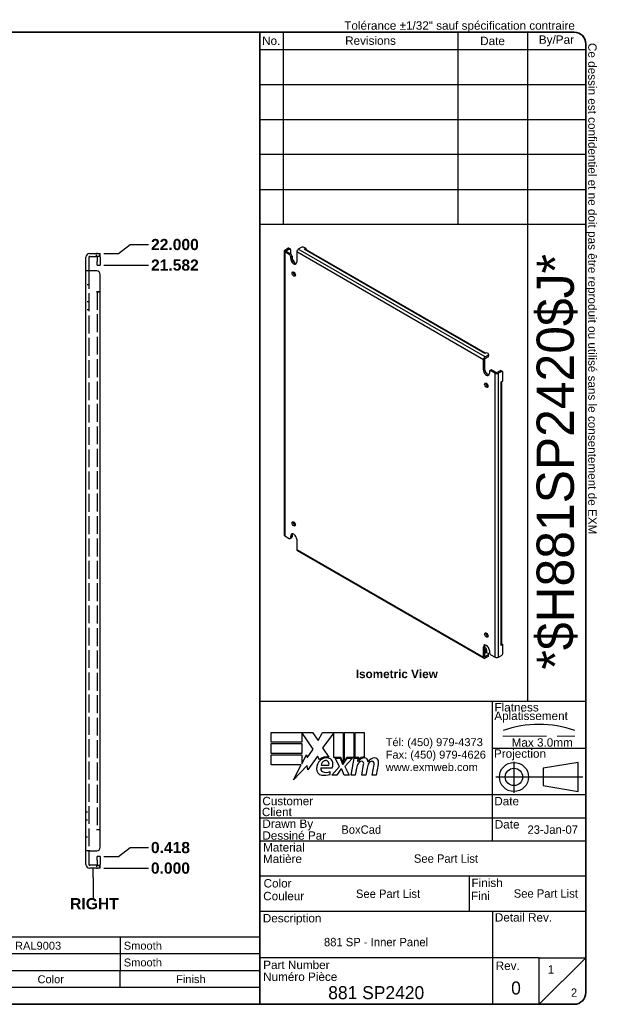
# Model space of a CAD drawing. Header units: inches. Extents: x 1.5 to 92.5, y 1.4 to 60.1.
# Tile 2 of 2: x 58 to 92.5, y 1.4 to 60.1. Entities that reach past the tile are written whole.
import ezdxf
from ezdxf.enums import TextEntityAlignment as Align

# ---------------------------------------------------------------- set-up
doc = ezdxf.new("R2018")
doc.units = ezdxf.units.IN
doc.header["$LTSCALE"] = 5.555556
doc.header["$MEASUREMENT"] = 0
for name, pattern in [('CHAIN', [0.7087, 0.4724, -0.0591, 0.1181, -0.0591]), ('DASHED', [0.2067, 0.1654, -0.0413]), ('DASHED_SPACE', [0.2067, 0.1654, -0.0413])]:
    doc.linetypes.add(name, pattern=pattern)
doc.layers.get('0').update_dxf_attribs({"lineweight": 25})
for name, color, linetype, lineweight in [('Centerline(ANSI)', 7, 'Continuous', 25), ('Dimensions(ANSI)', 7, 'Continuous', 25), ('Hidden Edges(ANSI)', 7, 'DASHED_SPACE', 25), ('Sketch Geometry(ANSI)', 7, 'Continuous', 25), ('Symbols(ANSI)', 7, 'Continuous', 25), ('Visible Edges(ANSI)', 7, 'Continuous', 25), ('Visible Tangent Edges(ANSI)', 7, 'Continuous', 25)]:
    doc.layers.add(name, color=color, linetype=linetype, lineweight=lineweight)
doc.styles.add('Current-ANSI', font='arial.ttf')
doc.styles.add('Dimension-ANSI', font='arialbd.ttf')
doc.styles.add('Part List-ANSI', font='arial.ttf')
doc.styles.add('Text Style44', font='arialbd.ttf')
doc.styles.add('Text Style83', font='条形码字体.TTF')
doc.dimstyles.new('INCH-ANSI', dxfattribs={"dimscale": 5.555556, "dimtxt": 0.12, "dimasz": 0.098425, "dimexe": 0.04, "dimexo": 0.04, "dimgap": 0.031496, "dimtad": 0, "dimtih": 1, "dimtoh": 1, "dimdec": 3, "dimrnd": 1e-08, "dimzin": 0, "dimdsep": 46, "dimtxsty": 'Dimension-ANSI', "dimcen": 0.09, "dimdle": 0.312, "dimclrd": 179, "dimclre": 179, "dimclrt": 7, "dimadec": 1, "dimazin": 0, "dimtfac": 1, "dimtdec": 3, "dimtofl": 0, "dimtmove": 0, "dimatfit": 3, "dimfxl": 1, "dimtolj": 1, "dimtzin": 4, "dimlwd": 25, "dimlwe": 25, "dimarcsym": 0})

# ---------------------------------------------------------------- blocks, each defined once
blk = doc.blocks.new('Parts List')
at = {"layer": 'Symbols(ANSI)'}
for p, q in [((13.023, 0.975), (3.849, 0.975)), ((3.849, 0.975), (3.849, 0.615)), ((4.149, 0.975), (4.149, 0.615)), ((5.274, 0.975), (5.274, 0.615)), ((5.574, 0.975), (5.574, 0.615)), ((7.798, 0.975), (7.798, 0.615)), ((10.023, 0.975), (10.023, 0.615)), ((11.523, 0.975), (11.523, 0.615)), ((13.023, 0.975), (13.023, 0.615)), ((13.023, 0.795), (3.849, 0.795)), ((13.023, 0.615), (3.849, 0.615)), ((3.849, 0.435), (3.849, 0.615)), ((4.149, 0.435), (4.149, 0.615)), ((5.274, 0.435), (5.274, 0.615)), ((5.574, 0.435), (5.574, 0.615)), ((7.798, 0.435), (7.798, 0.615)), ((10.023, 0.435), (10.023, 0.615)), ((11.523, 0.435), (11.523, 0.615)), ((13.023, 0.435), (13.023, 0.615)), ((3.849, 0.255), (3.849, 0.435)), ((13.023, 0.435), (3.849, 0.435)), ((13.023, 0.255), (13.023, 0.435)), ((13.023, 0.255), (3.849, 0.255))]:
    blk.add_line(p, q, dxfattribs=at)
at = {"layer": 'Symbols(ANSI)', "char_height": 0.085, "attachment_point": 7, "style": 'Part List-ANSI'}
for s, insert in [('1', (3.98, 0.842)), ('STK-P-02401S', (4.19, 0.84)), ('0', (5.396, 0.84)), ('White RAL9003', (10.059, 0.84)), ('Smooth', (11.563, 0.84)), ('Powder Paint (White / Smooth)', (5.619, 0.816)), ('Polyester-Epoxy Hybrid', (7.843, 0.817)), ('1', (3.98, 0.662)), ('881 SP2420-P', (4.189, 0.66)), ('0', (5.396, 0.66)), ('881 SP - Inner Panel Part', (5.614, 0.66)), ('12 Ga Cold Rolled A1008 CS Type B', (7.847, 0.636)), ('White', (10.059, 0.661)), ('Smooth', (11.563, 0.66)), ('Qty', (3.912, 0.456)), ('Part Number', (4.385, 0.481)), ('Rev', (5.328, 0.481)), ('Description', (6.399, 0.458)), ('Material', (8.709, 0.481)), ('Color', (10.637, 0.48)), ('Finish', (12.125, 0.481)), ('Parts List', (8.198, 0.301))]:
    blk.add_mtext(s, dxfattribs=dict(at, insert=insert))
blk = doc.blocks.new('Datum Identifier3')
at = {"layer": 'Symbols(ANSI)', "color": 7, "linetype": 'Continuous', "lineweight": 25}
for p, q in [((11.235, 1.617), (11.235, 1.716)), ((11.235, 1.617), (11.235, 1.581)), ((11.235, 1.581), (11.235, 1.397))]:
    blk.add_line(p, q, dxfattribs=at)
at = {"layer": 'Symbols(ANSI)', "color": 7, "insert": (10.987, 1.273), "char_height": 0.12, "attachment_point": 7, "style": 'Dimension-ANSI'}
blk.add_mtext('RIGHT', dxfattribs=at)
blk = doc.blocks.new('*D16')
at = {"layer": 'Defpoints', "color": 0, "linetype": 'Continuous', "transparency": 16777216}
for p in [(62.836, 9.533), (62.836, 9.533), (65.723, 9.533)]:
    blk.add_point(p, dxfattribs=at)
at = {"layer": 'Dimensions(ANSI)', "color": 179, "linetype": 'Continuous', "lineweight": 25, "true_color": 0x262658, "transparency": 16777216}
blk.add_line((63.058, 9.533), (65.723, 9.533), dxfattribs=at)
at = {"layer": 'Dimensions(ANSI)', "color": 7, "linetype": 'Continuous', "lineweight": 25, "transparency": 16777216, "insert": (67.021, 9.533), "char_height": 0.6667, "attachment_point": 5, "style": 'Dimension-ANSI'}
blk.add_mtext('\\A1;0.000', dxfattribs=at)
blk = doc.blocks.new('*D17')
at = {"layer": 'Defpoints', "color": 0, "linetype": 'Continuous', "transparency": 16777216}
for p in [(65.723, 10.76), (62.836, 10.23), (62.836, 9.533)]:
    blk.add_point(p, dxfattribs=at)
at = {"layer": 'Dimensions(ANSI)', "color": 179, "linetype": 'Continuous', "lineweight": 25, "true_color": 0x262658, "transparency": 16777216}
for p, q in [((63.929, 10.23), (64.63, 10.76)), ((64.63, 10.76), (65.723, 10.76)), ((63.058, 10.23), (63.929, 10.23))]:
    blk.add_line(p, q, dxfattribs=at)
at = {"layer": 'Dimensions(ANSI)', "color": 7, "linetype": 'Continuous', "lineweight": 25, "transparency": 16777216, "insert": (67.023, 10.76), "char_height": 0.6667, "attachment_point": 5, "style": 'Dimension-ANSI'}
blk.add_mtext('\\A1;0.418', dxfattribs=at)
blk = doc.blocks.new('*D18')
at = {"layer": 'Defpoints', "color": 0, "linetype": 'Continuous', "transparency": 16777216}
for p in [(62.836, 45.503), (65.723, 45.503), (62.836, 9.533)]:
    blk.add_point(p, dxfattribs=at)
at = {"layer": 'Dimensions(ANSI)', "color": 179, "linetype": 'Continuous', "lineweight": 25, "true_color": 0x262658, "transparency": 16777216}
blk.add_line((63.058, 45.503), (65.723, 45.503), dxfattribs=at)
at = {"layer": 'Dimensions(ANSI)', "color": 7, "linetype": 'Continuous', "lineweight": 25, "transparency": 16777216, "insert": (67.288, 45.503), "char_height": 0.6667, "attachment_point": 5, "style": 'Dimension-ANSI'}
blk.add_mtext('\\A1;21.582', dxfattribs=at)
blk = doc.blocks.new('*D19')
at = {"layer": 'Defpoints', "color": 0, "linetype": 'Continuous', "transparency": 16777216}
for p in [(65.723, 46.73), (62.836, 46.2), (62.836, 9.533)]:
    blk.add_point(p, dxfattribs=at)
at = {"layer": 'Dimensions(ANSI)', "color": 179, "linetype": 'Continuous', "lineweight": 25, "true_color": 0x262658, "transparency": 16777216}
for p, q in [((63.929, 46.2), (64.63, 46.73)), ((64.63, 46.73), (65.723, 46.73)), ((63.058, 46.2), (63.929, 46.2))]:
    blk.add_line(p, q, dxfattribs=at)
at = {"layer": 'Dimensions(ANSI)', "color": 7, "linetype": 'Continuous', "lineweight": 25, "transparency": 16777216, "insert": (67.288, 46.73), "char_height": 0.6667, "attachment_point": 5, "style": 'Dimension-ANSI'}
blk.add_mtext('\\A1;22.000', dxfattribs=at)
blk = doc.blocks.new('Title Blocks EXM - ANSI B')
for p, q in [((13.372, 3.063), (13.372, 3.17)), ((13.372, 3.17), (13.818, 3.17)), ((13.824, 2.989), (13.701, 3.168)), ((13.701, 3.168), (13.701, 3.063)), ((13.818, 3.17), (13.877, 3.083)), ((13.877, 3.083), (13.923, 3.17)), ((13.923, 3.17), (14.146, 3.17)), ((14.046, 3.166), (13.924, 3.002)), ((14.046, 2.9), (14.046, 3.166)), ((14.146, 3.17), (14.146, 2.842)), ((14.16, 3.17), (14.259, 3.17)), ((14.16, 2.866), (14.16, 3.17)), ((14.259, 3.17), (14.259, 2.9)), ((14.273, 3.17), (14.372, 3.17)), ((14.273, 2.9), (14.273, 3.17)), ((14.372, 3.17), (14.372, 2.905)), ((13.701, 3.063), (13.372, 3.063)), ((13.372, 3.049), (13.701, 3.049)), ((13.372, 2.942), (13.372, 3.049)), ((13.701, 3.049), (13.701, 2.942)), ((13.758, 2.895), (13.824, 2.989)), ((13.924, 3.002), (13.993, 2.903)), ((13.701, 2.942), (13.372, 2.942)), ((13.372, 2.82), (13.372, 2.927)), ((13.372, 2.927), (13.701, 2.927)), ((13.701, 2.831), (13.752, 2.929)), ((13.701, 2.927), (13.701, 2.831)), ((13.752, 2.929), (13.758, 2.895)), ((13.87, 2.914), (13.765, 2.768)), ((13.893, 2.876), (13.87, 2.914)), ((14.121, 2.9), (14.046, 2.9)), ((14.059, 2.891), (14.113, 2.891)), ((14.105, 2.802), (14.059, 2.891)), ((14.113, 2.891), (14.139, 2.83)), ((14.146, 2.842), (14.121, 2.9)), ((14.146, 2.83), (14.19, 2.891)), ((14.185, 2.9), (14.16, 2.866)), ((14.245, 2.891), (14.164, 2.803)), ((14.259, 2.9), (14.185, 2.9)), ((14.19, 2.891), (14.245, 2.891)), ((14.232, 2.709), (14.264, 2.891)), ((14.264, 2.891), (14.302, 2.891)), ((14.314, 2.9), (14.273, 2.9)), ((14.302, 2.891), (14.299, 2.859)), ((14.299, 2.859), (14.309, 2.859)), ((14.312, 2.88), (14.314, 2.9)), ((13.695, 2.82), (13.372, 2.82)), ((13.612, 2.661), (13.695, 2.82)), ((13.758, 2.815), (13.612, 2.661)), ((13.765, 2.768), (13.758, 2.815)), ((13.905, 2.788), (14.027, 2.788)), ((13.91, 2.818), (13.99, 2.818)), ((14.023, 2.709), (14.105, 2.802)), ((14.122, 2.774), (14.077, 2.709)), ((14.13, 2.774), (14.122, 2.774)), ((14.155, 2.709), (14.13, 2.774)), ((14.139, 2.83), (14.146, 2.83)), ((14.164, 2.803), (14.209, 2.709)), ((14.289, 2.784), (14.276, 2.709)), ((14.345, 2.709), (14.365, 2.824)), ((14.402, 2.784), (14.389, 2.709)), ((14.457, 2.709), (14.477, 2.824)), ((14.523, 2.823), (14.501, 2.709)), ((14.005, 2.718), (14.005, 2.748)), ((14.077, 2.709), (14.023, 2.709)), ((14.209, 2.709), (14.155, 2.709)), ((14.276, 2.709), (14.232, 2.709)), ((14.389, 2.709), (14.345, 2.709)), ((14.501, 2.709), (14.457, 2.709))]:
    blk.add_line(p, q)
for centre, radius, start, end in [((13.991, 2.772), 0.133, 134.1684, 176.5646), ((13.968, 2.796), 0.11, 77.079, 133.1785), ((13.968, 2.796), 0.0996, 80.4085, 134.1684), ((13.965, 2.811), 0.056, 109.3797, 172.9975), ((13.959, 2.83), 0.0365, 51.1652, 109.3797), ((13.962, 2.833), 0.0318, 331.4547, 51.1652), ((13.981, 2.843), 0.0507, 23.8445, 85.0802), ((13.941, 2.826), 0.094, 336.1555, 23.8445), ((14.376, 2.816), 0.08, 89.4776, 147.4114), ((14.346, 2.818), 0.042, 96.03, 147.5992), ((14.37, 2.825), 0.08, 88.7952, 136.5849), ((14.344, 2.839), 0.02, 23.5571, 96.03), ((14.377, 2.862), 0.0338, 16.9928, 89.4776), ((14.317, 2.844), 0.096, 3.6169, 16.9928), ((14.486, 2.814), 0.0819, 89.6788, 153.9508), ((14.458, 2.818), 0.042, 96.1027, 147.6083), ((14.456, 2.839), 0.02, 23.5487, 96.1027), ((14.487, 2.861), 0.035, 18.4748, 89.6788), ((14.429, 2.842), 0.096, 349, 18.4748), ((13.925, 2.776), 0.0658, 176.5646, 261.5605), ((13.936, 2.779), 0.032, 163.5261, 244.6784), ((13.966, 2.842), 0.102, 244.6784, 292.5609), ((14.442, 2.757), 0.155, 147.5992, 170), ((14.325, 2.831), 0.041, 350, 23.5571), ((14.555, 2.759), 0.155, 148.5584, 170.8257), ((14.437, 2.831), 0.041, 349.9922, 23.5487), ((13.945, 2.911), 0.202, 261.5605, 287.3343)]:
    blk.add_arc(centre, radius, start, end)
at = {"layer": 'Centerline(ANSI)', "linetype": 'DASHED', "lineweight": 18, "ltscale": 0.507983}
blk.add_line((15.861, 3.128), (16.632, 3.128), dxfattribs=at)
at = {"layer": 'Centerline(ANSI)', "linetype": 'CHAIN', "ltscale": 0.185148}
blk.add_line((15.979, 2.855), (15.979, 2.521), dxfattribs=at)
at = {"layer": 'Centerline(ANSI)', "linetype": 'CHAIN', "ltscale": 0.437897}
blk.add_line((15.786, 2.691), (16.717, 2.691), dxfattribs=at)
at = {"layer": 'Sketch Geometry(ANSI)'}
for p, q in [((13.25, 10.687), (16.625, 10.687)), ((13.5, 10.687), (13.5, 8.625)), ((15.375, 10.687), (15.375, 8.625)), ((16.125, 10.687), (16.125, 3.5)), ((13.25, 10.5), (16.75, 10.5)), ((16.75, 10.562), (16.75, 0.375)), ((13.25, 10.125), (16.75, 10.125)), ((13.25, 9.75), (16.75, 9.75)), ((16.75, 9.375), (13.25, 9.375)), ((13.25, 9), (16.75, 9)), ((16.75, 9), (16.75, 8.625)), ((13.25, 8.625), (16.75, 8.625)), ((16.75, 3.5), (13.25, 3.5)), ((15.75, 2), (15.75, 3.5)), ((15.75, 3), (16.75, 3)), ((16.669, 2.847), (16.294, 2.785)), ((16.294, 2.785), (16.294, 2.598)), ((16.669, 2.535), (16.669, 2.847)), ((16.294, 2.598), (16.669, 2.535)), ((16.75, 2.5), (13.25, 2.5)), ((16.75, 2.25), (13.25, 2.25)), ((16.75, 2), (13.25, 2)), ((13.25, 1.629), (16.75, 1.629)), ((15.499, 1.629), (15.499, 1.25)), ((13.25, 1.25), (16.75, 1.25)), ((15.75, 1.25), (15.75, 0.75)), ((15.75, 0.75), (13.25, 0.75)), ((16.25, 0.75), (15.75, 0.75)), ((15.75, 0.75), (15.75, 0.25)), ((16.25, 0.25), (16.25, 0.75)), ((16.25, 0.75), (16.75, 0.75)), ((16.25, 0.25), (16.75, 0.75)), ((16.625, 0.25), (13.25, 0.25))]:
    blk.add_line(p, q, dxfattribs=at)
at = {"layer": 'Sketch Geometry(ANSI)', "linetype": 'Continuous', "lineweight": 35}
for p, q in [((13.25, 8.625), (13.25, 10.687)), ((13.25, 8.625), (13.25, 3.5)), ((13.25, 0.25), (13.25, 3.5))]:
    blk.add_line(p, q, dxfattribs=at)
at = {"layer": 'Sketch Geometry(ANSI)'}
for radius in [0.156, 0.0935]:
    blk.add_circle((15.979, 2.691), radius, dxfattribs=at)
for centre, radius, start, end in [((16.625, 10.562), 0.125, 0, 90), ((16.247, 2.112), 1.143, 70.2973, 109.7027), ((16.625, 0.375), 0.125, 270, 0)]:
    blk.add_arc(centre, radius, start, end, dxfattribs=at)
at = {"layer": 'Symbols(ANSI)', "color": 7, "char_height": 0.09, "style": 'Current-ANSI'}
for s, insert, width, attachment_point in [('No.', (13.373, 10.595), 0.25039, 5), ('Revisions', (14.439, 10.596), 1.87331, 5), ('Date', (15.749, 10.593), 0.75135, 5), ('By/Par', (16.435, 10.594), 0.62202, 5), ('Date', (15.773, 2.136), 0.26554, 7), ('Rev.', (15.783, 0.618), 0.25854, 7)]:
    blk.add_mtext(s, dxfattribs=dict(at, insert=insert, width=width, attachment_point=attachment_point))
for s, insert, attachment_point in [('\\fArial|b1|i0;\\H0.0900;Isometric View', (14.281, 3.842), 1), ('Flatness', (15.77, 3.393), 7), ('Aplatissement', (15.768, 3.275), 7), ('Max 3.0mm', (15.954, 3.015), 7), ('Projection', (15.764, 2.87), 7), ('Customer', (13.278, 2.386), 7), ('Date', (15.768, 2.385), 7), ('Client', (13.273, 2.269), 7), ('Drawn By', (13.278, 2.117), 7), ('Dessiné Par', (13.278, 2.016), 7), ('Material', (13.286, 1.889), 7), ('Matière', (13.284, 1.766), 7), ('Color', (13.291, 1.503), 7), ('Finish', (15.523, 1.508), 7), ('Couleur', (13.287, 1.366), 7), ('Fini', (15.518, 1.37), 7), ('Description', (13.283, 1.103), 7), ('Detail Rev.', (15.774, 1.137), 7), ('Part Number', (13.287, 0.627), 7), ('Numéro Pièce', (13.286, 0.5), 7)]:
    blk.add_mtext(s, dxfattribs=dict(at, insert=insert, attachment_point=attachment_point))
at = {"layer": 'Symbols(ANSI)', "color": 7, "insert": (14.602, 3.107), "char_height": 0.085, "attachment_point": 1, "line_spacing_factor": 0.944221, "style": 'Current-ANSI'}
blk.add_mtext('\\fArial|b0|i0;\\H0.0850;Tél: (450) 979-4373\\PFax: (450) 979-4626\\Pwww.exmweb.com', dxfattribs=at)
at = {"layer": 'Symbols(ANSI)', "color": 7}
for tag, height, style, p in [('REV1', 0.09, 'Current-ANSI', (13.375, 10.313)), ('REV1DATE', 0.09, 'Current-ANSI', (15.75, 10.31)), ('REV1BY', 0.09, 'Current-ANSI', (16.437, 10.313)), ('REV2', 0.09, 'Current-ANSI', (13.373, 9.938)), ('REV2DATE', 0.09, 'Current-ANSI', (15.747, 9.941)), ('REV2BY', 0.09, 'Current-ANSI', (16.437, 9.938)), ('REV3', 0.09, 'Current-ANSI', (13.374, 9.563)), ('REV3DATE', 0.09, 'Current-ANSI', (15.752, 9.563)), ('REV3BY', 0.09, 'Current-ANSI', (16.437, 9.564)), ('REV4', 0.09, 'Current-ANSI', (13.377, 9.188)), ('REV4DATE', 0.09, 'Current-ANSI', (15.752, 9.188)), ('REV4BY', 0.09, 'Current-ANSI', (16.441, 9.188)), ('REV5', 0.09, 'Current-ANSI', (13.373, 8.813)), ('REV5DATE', 0.09, 'Current-ANSI', (15.752, 8.813)), ('REV5BY', 0.09, 'Current-ANSI', (16.438, 8.811)), ('MFG_APPROVED_DATE', 0.09, 'Current-ANSI', (16.393, 2.374)), ('IDW_DATE', 0.09, 'Current-ANSI', (16.395, 2.125)), ('MATERIEL', 0.09, 'Current-ANSI', (15.249, 1.814)), ('COLOR', 0.09, 'Current-ANSI', (14.627, 1.436)), ('FINISH', 0.09, 'Current-ANSI', (16.321, 1.439)), ('IDW_DESC', 0.09, 'Current-ANSI', (14.498, 0.918)), ('DETAIL_REV', 0.09, 'Current-ANSI', (16.249, 0.926)), ('Sheet_Number', 0.09, 'Current-ANSI', (16.376, 0.625)), ('IDW_NAME', 0.14, 'Text Style44', (14.5, 0.374)), ('IDW_REV', 0.14, 'Text Style44', (16.001, 0.424)), ('Number_of_sheets', 0.09, 'Current-ANSI', (16.624, 0.375))]:
    blk.add_attdef(tag, text='', height=height, dxfattribs=dict(at, style=style)).set_placement(p, align=Align.MIDDLE_CENTER)
at = {"layer": 'Symbols(ANSI)', "color": 7, "style": 'Current-ANSI'}
for tag, p in [('REV1DESC', (13.526, 10.31)), ('REV2DESC', (13.525, 9.937)), ('REV3DESC', (13.528, 9.564)), ('REV4DESC', (13.533, 9.19)), ('REV5DESC', (13.532, 8.811)), ('COMPANY', (14.12, 2.375)), ('AUTHOR', (14.126, 2.125))]:
    blk.add_attdef(tag, text='', height=0.09, dxfattribs=at).set_placement(p, align=Align.MIDDLE_LEFT)
at = {"layer": 'Symbols(ANSI)', "color": 7, "style": 'Text Style83'}
blk.add_attdef('BARCODE', text='', height=0.4, rotation=90, dxfattribs=at).set_placement((16.442, 6.075), align=Align.MIDDLE_CENTER)
blk = doc.blocks.new('Borders EXM - B (Inch)')
at = {"layer": 'Sketch Geometry(ANSI)', "linetype": 'Continuous', "lineweight": 35}
for p, q in [((16.398, 10.692), (0.523, 10.692)), ((16.523, 0.38), (16.523, 10.567)), ((0.398, 0.255), (16.398, 0.255))]:
    blk.add_line(p, q, dxfattribs=at)
for centre, start, end in [((16.398, 10.567), 0, 90), ((16.398, 0.38), 270, 0)]:
    blk.add_arc(centre, 0.125, start, end, dxfattribs=at)
at = {"layer": 'Symbols(ANSI)', "color": 7, "insert": (13.93, 10.691), "char_height": 0.09, "attachment_point": 7, "style": 'Current-ANSI'}
blk.add_mtext('Tolérance ±1/32" sauf spécification contraire', dxfattribs=at)
at = {"layer": 'Symbols(ANSI)', "color": 7, "insert": (16.522, 10.576), "char_height": 0.09, "attachment_point": 7, "rotation": 270, "style": 'Current-ANSI'}
blk.add_mtext('Ce dessin est confidentiel et ne doit pas être reproduit ou utilisé sans le consentement de EXM', dxfattribs=at)
at = {"layer": 'Symbols(ANSI)', "color": 7, "style": 'Current-ANSI'}
blk.add_attdef('FILENAME_AND_PATH', text='', height=0.09, dxfattribs=at).set_placement((8.452, 10.692), align=Align.BOTTOM_CENTER)

msp = doc.modelspace()

# ---------------------------------------------------------------- linework, layer by layer
at = {"layer": 'Hidden Edges(ANSI)', "ltscale": 0.059898}
for p, q in [((62.6086, 46.0245), (62.6086, 46.1995)), ((62.1573, 44.3245), (61.9823, 44.3245)), ((62.1573, 43.3162), (61.9823, 43.3162)), ((62.1573, 42.8328), (61.9823, 42.8328)), ((61.9823, 12.8995), (62.1573, 12.8995)), ((61.9823, 12.4162), (62.1573, 12.4162)), ((61.9823, 11.4078), (62.1573, 11.4078)), ((62.6086, 9.7078), (62.6086, 9.5328))]:
    msp.add_line(p, q, dxfattribs=at)
at = {"layer": 'Hidden Edges(ANSI)', "ltscale": 1.158312}
msp.add_line((62.1573, 45.1578), (62.1573, 10.5745), dxfattribs=at)
at = {"layer": 'Hidden Edges(ANSI)', "ltscale": 1.164127}
msp.add_line((62.6606, 43.9078), (62.6606, 11.8245), dxfattribs=at)
at = {"layer": 'Hidden Edges(ANSI)', "ltscale": 0.104098}
for centre, start, end in [((62.6089, 45.9728), 13.17589, 90), ((62.6089, 9.7595), 270, 346.82411)]:
    msp.add_arc(centre, 0.2267, start, end, dxfattribs=at)
at = {"layer": 'Visible Edges(ANSI)'}
for p, q in [((73.8525, 46.405), (74.03, 46.5075)), ((73.9267, 46.3621), (74.1042, 46.4646)), ((74.0925, 46.5136), (74.1667, 46.4708)), ((74.1926, 46.4136), (74.1926, 46.1828)), ((74.8255, 46.5585), (74.648, 46.456)), ((74.9942, 46.4519), (75.0905, 46.5075)), ((74.9943, 46.4519), (74.9942, 46.4519)), ((74.9945, 46.4519), (74.9943, 46.4519)), ((75.0905, 46.5075), (75.0022, 46.5585)), ((85.8178, 40.2491), (75.0625, 46.4587)), ((75.0905, 46.5075), (75.0905, 46.4425)), ((61.9823, 45.1578), (61.9823, 45.9728)), ((62.1573, 45.9728), (62.1573, 45.1578)), ((62.2089, 46.1995), (62.6273, 46.1995)), ((62.2089, 46.0245), (62.6273, 46.0245)), ((62.6273, 46.1995), (62.8356, 46.1995)), ((62.8356, 46.0245), (62.6273, 46.0245)), ((62.6606, 45.9728), (62.6606, 45.7112)), ((62.8356, 46.0245), (62.8356, 46.1995)), ((62.8356, 45.9728), (62.8356, 45.7112)), ((73.8127, 46.3495), (73.8127, 29.4072)), ((74.1099, 46.1453), (73.8525, 46.2939)), ((73.9267, 46.3368), (74.1841, 46.1882)), ((74.1983, 45.8902), (74.1983, 45.9922)), ((74.2725, 46.0351), (74.2725, 45.9331)), ((74.2852, 45.8498), (74.3255, 45.8265)), ((74.5518, 46.2895), (74.5518, 45.6861)), ((62.6606, 45.5028), (62.6606, 45.7112)), ((62.6606, 45.5028), (62.8356, 45.5028)), ((62.8356, 45.7112), (62.8356, 45.5028)), ((74.4139, 45.6734), (74.4139, 45.6514)), ((61.9823, 10.5745), (61.9823, 45.1578)), ((62.2089, 45.1578), (61.9823, 45.1578)), ((62.6273, 45.1578), (62.2089, 45.1578)), ((62.8356, 43.9082), (62.8356, 44.9495)), ((74.4139, 45.0587), (74.4139, 44.9238)), ((62.6086, 43.9078), (62.6086, 43.9082)), ((62.6086, 43.9082), (62.8356, 43.9082)), ((62.6089, 43.9078), (62.6086, 43.9078)), ((62.8356, 43.9078), (62.6089, 43.9078)), ((62.8356, 11.8245), (62.8356, 43.9078)), ((85.7777, 40.2261), (85.7778, 40.2262)), ((85.7778, 40.226), (85.7777, 40.2261)), ((85.8742, 40.2816), (85.7778, 40.226)), ((85.7849, 40.0261), (85.9624, 40.1286)), ((85.7849, 39.9404), (85.9624, 40.0428)), ((85.9624, 40.2306), (85.8742, 40.2816)), ((85.999, 40.1796), (85.999, 40.0939)), ((85.6888, 39.2562), (85.6888, 39.8595)), ((85.763, 39.9024), (85.763, 39.299)), ((86.0423, 39.1541), (86.0423, 39.052)), ((86.0682, 39.2113), (86.1424, 39.2542)), ((86.3881, 39.0565), (86.1307, 39.2051)), ((86.2049, 39.248), (86.4623, 39.0994)), ((86.6836, 39.2019), (86.5062, 39.0994)), ((86.7579, 39.159), (86.5804, 39.0565)), ((86.8204, 39.1652), (86.7461, 39.208)), ((86.8463, 38.5978), (86.8463, 39.108)), ((86.75, 38.5422), (86.8463, 38.5978)), ((86.75, 38.542), (86.75, 38.5422)), ((86.7501, 38.5421), (86.75, 38.542)), ((86.79, 22.8801), (86.79, 38.5653)), ((74.388, 30.1028), (74.3669, 30.0905)), ((74.2725, 29.399), (74.2725, 29.2969)), ((73.8525, 29.3516), (74.1099, 29.203)), ((74.1724, 29.1968), (74.2466, 29.2397)), ((74.1983, 29.2541), (74.1983, 29.3561)), ((74.5518, 29.152), (74.5518, 28.5486)), ((74.58, 28.4864), (85.7169, 22.0564)), ((86.79, 22.9124), (86.8463, 22.8799)), ((85.6888, 22.1187), (85.6888, 22.7221)), ((85.763, 22.765), (85.763, 22.1616)), ((85.763, 22.7241), (85.7856, 22.7111)), ((85.7777, 22.3489), (85.7778, 22.349)), ((85.7778, 22.3488), (85.7777, 22.3489)), ((85.8742, 22.4044), (85.7778, 22.3488)), ((85.7998, 22.5151), (85.7998, 22.3869)), ((85.874, 22.558), (85.874, 22.4298)), ((85.8742, 22.4044), (85.9624, 22.3534)), ((86.0423, 22.518), (86.0423, 22.4159)), ((86.8463, 22.8799), (86.75, 22.8243)), ((86.75, 22.8245), (86.7501, 22.8246)), ((86.75, 22.8243), (86.75, 22.8245)), ((86.8463, 22.3698), (86.8463, 22.8799)), ((85.9624, 22.2514), (85.7849, 22.1489)), ((85.9624, 22.1657), (85.7849, 22.0632)), ((85.999, 22.2167), (85.999, 22.3024)), ((86.1307, 22.2628), (86.3881, 22.1142)), ((86.5804, 22.1142), (86.7579, 22.2167)), ((62.6086, 11.8242), (62.6086, 11.8245)), ((62.6086, 11.8245), (62.6089, 11.8245)), ((62.8356, 11.8242), (62.6086, 11.8242)), ((62.8356, 11.8245), (62.6089, 11.8245)), ((62.8356, 10.7828), (62.8356, 11.8242)), ((62.2089, 10.5745), (61.9823, 10.5745)), ((61.9823, 9.7595), (61.9823, 10.5745)), ((62.1573, 10.5745), (62.1573, 9.7595)), ((62.2089, 10.5745), (62.6273, 10.5745)), ((62.6606, 10.0212), (62.6606, 10.2295)), ((62.8356, 10.2295), (62.6606, 10.2295)), ((62.6606, 10.0212), (62.6606, 9.7595)), ((62.8356, 10.2295), (62.8356, 10.0212)), ((62.8356, 10.0212), (62.8356, 9.7595)), ((62.6273, 9.7078), (62.2089, 9.7078)), ((62.6273, 9.5328), (62.2089, 9.5328)), ((62.6273, 9.7078), (62.8356, 9.7078)), ((62.8356, 9.5328), (62.6273, 9.5328)), ((62.8356, 9.5328), (62.8356, 9.7078))]:
    msp.add_line(p, q, dxfattribs=at)
for centre, radius, start, end in [((62.2089, 45.9728), 0.2267, 90, 180), ((62.2089, 45.9728), 0.0517, 90, 180), ((62.6089, 45.9728), 0.0517, 0, 90), ((62.6089, 45.9728), 0.2267, 0, 13.17589), ((62.6273, 44.9495), 0.2083, 0, 90), ((62.6273, 10.7828), 0.2083, 270, 0), ((62.2089, 9.7595), 0.2267, 180, 270), ((62.2089, 9.7595), 0.0517, 180, 270), ((62.6089, 9.7595), 0.0517, 270, 0), ((62.6089, 9.7595), 0.2267, 346.82411, 0)]:
    msp.add_arc(centre, radius, start, end, dxfattribs=at)
for centre, major_axis, start_param, end_param in [((73.9487, 46.3495), (-0.136, 0), 5.4977871, 7.0685835), ((74.03, 46.4054), (0.0625, 0.1083), 0, 0.7853982), ((74.1042, 46.3625), (0.0625, 0.1083), 5.4977871, 7.0685835), ((74.648, 46.345), (0.068, 0.1178), 0.7853982, 2.3561945), ((74.9139, 46.5075), (0.125, 0), 0.7853982, 2.3561945), ((74.9945, 46.3409), (0.068, 0.1178), 0, 0.7853982), ((73.9487, 46.3495), (-0.031, 0), 5.4977871, 7.0685835), ((74.1099, 46.0433), (0.0625, -0.1083), 0.7853982, 2.3561945), ((74.1841, 46.0861), (-0.0625, 0.1083), 3.9269908, 5.4977871), ((74.375, 45.7881), (0.125, -0.2165), 3.9269908, 7.0685835), ((74.4493, 45.831), (0.125, -0.2165), 3.9269908, 5.9816518), ((74.3255, 45.7244), (-0.0625, 0.1083), 3.9269908, 5.4977871), ((74.4493, 45.0145), (0.0725, -0.1256), 3.679154, 5.7456239), ((85.7849, 39.9151), (0.068, 0.1178), 0.7853982, 2.3561945), ((85.7849, 39.9151), (0.0155, 0.0268), 0.7853982, 2.3561945), ((85.7778, 40.1151), (0.068, 0.1178), 0.7311589, 0.7853982), ((85.874, 40.1796), (0.125, 0), 5.4977871, 7.0685835), ((85.874, 40.0939), (0.125, 0), 5.4977871, 6.2831853), ((85.8655, 39.1541), (0.125, -0.2165), 3.9269908, 7.0685835), ((85.9398, 39.197), (0.125, -0.2165), 3.9269908, 5.9816518), ((86.1307, 39.1031), (-0.0625, 0.1083), 5.4977871, 7.0685835), ((86.2049, 39.1459), (-0.0625, 0.1083), 5.4977871, 6.2831853), ((86.4842, 39.112), (0.136, 0), 3.9269908, 5.4977871), ((86.4842, 39.112), (0.031, 0), 3.9269908, 5.4977871), ((86.6836, 39.0998), (0.0625, 0.1083), 0, 0.7853982), ((86.7579, 39.0569), (0.0625, 0.1083), 5.4977871, 7.0685835), ((85.9398, 38.3805), (0.0725, -0.1256), 3.679154, 5.7456239), ((86.654, 38.5976), (0.136, 0), 5.4977871, 5.5520264), ((74.4493, 30.1134), (0.0725, -0.1256), 3.679154, 5.7456239), ((74.3255, 30.211), (0.0625, -0.1083), 0, 0.7628134), ((73.9487, 29.4072), (-0.136, 0), 0, 0.7853982), ((74.375, 29.2541), (-0.125, 0.2165), 3.9269908, 7.0685835), ((74.4493, 29.2969), (-0.125, 0.2165), 0.3015335, 0.7853982), ((74.1099, 29.3051), (0.0625, -0.1083), 5.4977871, 7.0685835), ((74.1841, 29.348), (0.0625, -0.1083), 0, 0.7853982), ((74.648, 28.6041), (-0.068, -0.1178), 5.4977871, 6.2831853), ((85.9398, 23.4794), (0.0725, -0.1256), 3.679154, 5.7456239), ((85.8655, 22.62), (-0.125, 0.2165), 3.9269908, 7.0685835), ((85.9398, 22.6629), (-0.125, 0.2165), 0.3015335, 0.7853982), ((85.7114, 22.5661), (0.0625, -0.1083), 0.7853982, 1.7325469), ((85.7778, 22.3743), (0.0155, 0.0268), 3.9269908, 5.4977871), ((85.7856, 22.609), (-0.0625, 0.1083), 3.9269908, 5.4977871), ((85.7778, 22.3743), (0.068, 0.1178), 5.2663139, 5.4977871), ((85.874, 22.3024), (0.125, 0), 5.4977871, 7.0685835), ((86.1307, 22.3649), (-0.0625, 0.1083), 0.7853982, 2.3561945), ((86.654, 22.8801), (0.136, 0), 5.4977871, 6.2831853), ((86.7579, 22.3187), (-0.0625, -0.1083), 0.7853982, 2.3561945), ((85.7849, 22.1742), (-0.068, -0.1178), 5.4977871, 7.0685835), ((85.7849, 22.1742), (-0.0155, -0.0268), 5.4977871, 7.0685835), ((85.874, 22.2167), (0.125, 0), 5.4977871, 6.2831853), ((86.4842, 22.1697), (0.136, 0), 3.9269908, 5.4977871)]:
    msp.add_ellipse(centre, major_axis=major_axis, ratio=0.5773503, start_param=start_param, end_param=end_param, dxfattribs=at)
for centre in [(74.375, 44.9716), (85.8655, 38.3376), (74.375, 30.0706), (85.8655, 23.4365)]:
    msp.add_ellipse(centre, major_axis=(0.0725, -0.1256), ratio=0.5773503, dxfattribs=at)
at = {"layer": 'Visible Tangent Edges(ANSI)'}
for p, q in [((74.03, 46.5075), (74.1042, 46.4646)), ((85.7849, 40.0261), (74.648, 46.456)), ((85.7778, 40.2262), (74.9945, 46.4519)), ((73.8525, 46.2939), (73.8525, 29.3516)), ((73.9267, 46.3368), (73.9267, 46.3621)), ((74.1841, 46.1882), (74.1099, 46.1453)), ((74.1983, 45.9922), (74.2725, 46.0351)), ((74.1983, 45.8902), (74.2725, 45.9331)), ((74.3255, 45.8265), (74.2987, 45.811)), ((85.6888, 39.8595), (74.5518, 46.2895)), ((74.3987, 45.6646), (74.4139, 45.6734)), ((85.9624, 40.1286), (85.9624, 40.0428)), ((85.6888, 39.2562), (85.763, 39.299)), ((86.1307, 39.2051), (86.2049, 39.248)), ((86.3881, 22.1142), (86.3881, 39.0565)), ((86.5804, 22.1142), (86.5804, 39.0565)), ((86.6836, 39.2019), (86.7579, 39.159)), ((86.7501, 22.8246), (86.7501, 38.5421)), ((74.4125, 30.1591), (74.3538, 30.1253)), ((74.1983, 29.3561), (74.2725, 29.399)), ((74.2725, 29.2969), (74.1983, 29.2541)), ((74.5518, 28.5486), (85.6888, 22.1187)), ((85.6888, 22.7221), (85.763, 22.765)), ((85.7856, 22.7111), (85.763, 22.698)), ((85.7998, 22.3869), (85.763, 22.4082)), ((85.7778, 22.349), (85.763, 22.3575)), ((85.7998, 22.5151), (85.874, 22.558)), ((85.7849, 22.1489), (85.763, 22.1616)), ((85.9624, 22.2514), (85.9624, 22.1657))]:
    msp.add_line(p, q, dxfattribs=at)

# ---------------------------------------------------------------- block references
at = {"xscale": 5.555555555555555, "yscale": 5.555555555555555, "zscale": 5.555555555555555}
msp.add_blockref('Borders EXM - B (Inch)', (0, 0), dxfattribs=at)
ref = msp.add_blockref('Title Blocks EXM - ANSI B', (-1.2619, 0.0252), dxfattribs=dict(xscale=5.555555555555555, yscale=5.555555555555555, zscale=5.555555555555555))
lines = msp.add_mtext('See Part List', dxfattribs={"layer": 'Symbols(ANSI)', "color": 7, "insert": (79.9995, 8.0044), "char_height": 0.5, "width": 9.53801, "attachment_point": 5, "style": 'Current-ANSI'})
ref.add_attrib('COLOR', '', (79.9995, 8.0044)).embed_mtext(lines)
lines = msp.add_mtext('BoxCad', dxfattribs={"layer": 'Symbols(ANSI)', "color": 7, "insert": (77.214, 11.8314), "char_height": 0.5, "width": 9.020108, "attachment_point": 4, "style": 'Current-ANSI'})
ref.add_attrib('AUTHOR', '', (77.214, 11.8314)).embed_mtext(lines)
lines = msp.add_mtext('23-Jan-07', dxfattribs={"layer": 'Symbols(ANSI)', "color": 7, "insert": (89.823, 11.8303), "char_height": 0.5, "width": 3.954471, "attachment_point": 5, "style": 'Current-ANSI'})
ref.add_attrib('IDW_DATE', '', (89.823, 11.8303)).embed_mtext(lines)
lines = msp.add_mtext('0', dxfattribs={"layer": 'Symbols(ANSI)', "color": 7, "insert": (87.6327, 2.3826), "char_height": 0.7778, "width": 2.789125, "attachment_point": 5, "style": 'Text Style44'})
ref.add_attrib('IDW_REV', '', (87.6327, 2.3826)).embed_mtext(lines)
lines = msp.add_mtext('1', dxfattribs={"layer": 'Symbols(ANSI)', "color": 7, "insert": (89.7177, 3.4982), "char_height": 0.5, "width": 1.39455, "attachment_point": 5, "style": 'Current-ANSI'})
ref.add_attrib('Sheet_Number', '', (89.7177, 3.4982)).embed_mtext(lines)
lines = msp.add_mtext('2', dxfattribs={"layer": 'Symbols(ANSI)', "color": 7, "insert": (91.0954, 2.1102), "char_height": 0.5, "width": 1.390993, "attachment_point": 5, "style": 'Current-ANSI'})
ref.add_attrib('Number_of_sheets', '', (91.0954, 2.1102)).embed_mtext(lines)
lines = msp.add_mtext('881 SP - Inner Panel', dxfattribs={"layer": 'Symbols(ANSI)', "color": 7, "insert": (79.2832, 5.1231), "char_height": 0.5, "width": 13.531971, "attachment_point": 5, "style": 'Current-ANSI'})
ref.add_attrib('IDW_DESC', '', (79.2832, 5.1231)).embed_mtext(lines)
lines = msp.add_mtext('881 SP2420', dxfattribs={"layer": 'Symbols(ANSI)', "color": 7, "insert": (79.2949, 2.1047), "char_height": 0.77778, "width": 13.889863, "attachment_point": 5, "style": 'Text Style44'})
ref.add_attrib('IDW_NAME', '', (79.2949, 2.1047)).embed_mtext(lines)
lines = msp.add_mtext('*$H881SP2420$J*', dxfattribs={"layer": 'Symbols(ANSI)', "color": 7, "insert": (90.0838, 33.7729), "char_height": 2.222222, "width": 27.04153, "attachment_point": 5, "rotation": 90, "style": 'Text Style83'})
ref.add_attrib('BARCODE', '', (90.0838, 33.7729)).embed_mtext(lines)
lines = msp.add_mtext('See Part List', dxfattribs={"layer": 'Symbols(ANSI)', "color": 7, "insert": (89.4114, 8.0202), "char_height": 0.5, "width": 4.765204, "attachment_point": 5, "style": 'Current-ANSI'})
ref.add_attrib('FINISH', '', (89.4114, 8.0202)).embed_mtext(lines)
lines = msp.add_mtext('See Part List', dxfattribs={"layer": 'Symbols(ANSI)', "color": 7, "insert": (83.4572, 10.1034), "char_height": 0.5, "width": 16.465835, "attachment_point": 5, "style": 'Current-ANSI'})
ref.add_attrib('MATERIEL', '', (83.4572, 10.1034)).embed_mtext(lines)
at = {"layer": 'Symbols(ANSI)', "xscale": 5.555555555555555, "yscale": 5.555555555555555, "zscale": 5.555555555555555}
for name in ['Datum Identifier3', 'Parts List']:
    msp.add_blockref(name, (0, 0), dxfattribs=at)

# ---------------------------------------------------------------- dimensions: what is measured, and where the dimension line sits
at = {"layer": 'Dimensions(ANSI)', "color": 179, "linetype": 'Continuous', "lineweight": 25, "true_color": 0x262658}
for feature_location, offset, origin, picture, middle in [((62.8356, 46.1995), (2.8878, 0.5308), (62.8356, 9.5328), '*D19', (67.2881, 46.7303)), ((62.8356, 45.5028), (2.8878, 0), (62.8356, 9.5328), '*D18', (67.2876, 45.5028)), ((62.8356, 10.2295), (2.8878, 0.5308), (62.8356, 9.5328), '*D17', (67.0232, 10.7603)), ((62.8355913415, 9.5328391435), (2.8877888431, 0), (62.8355913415, 9.5328391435), '*D16', (67.0211414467, 9.5328391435))]:
    dim = msp.add_ordinate_dim(feature_location=feature_location, offset=offset, dtype=0, origin=origin, dimstyle='INCH-ANSI', override={"dimgap": 0.031496, "dimtad": 0, "dimdec": 3, "dimlfac": 0.6, "dimtol": 0, "dimlim": 0, "dimtp": 0, "dimtm": 0, "dimtdec": 3}, dxfattribs=at)
    dim.commit()
    dim.dimension.update_dxf_attribs({"geometry": picture, "text_midpoint": middle})

doc.saveas('drawing.dxf')
